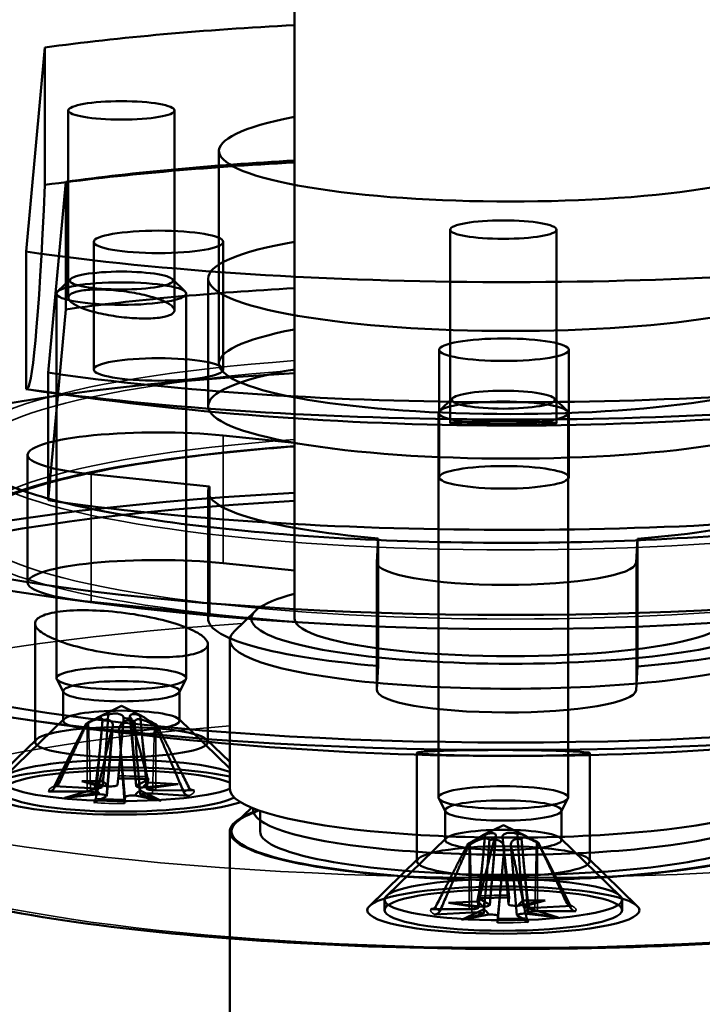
# Model space of a CAD drawing. Header units: millimetres. Extents: x 814 to 3201, y 212 to 4576.
# Tile 14 of 69: x 1654 to 1670, y 1753 to 1776. Entities that reach past the tile are written whole.
import ezdxf

# ---------------------------------------------------------------- set-up
doc = ezdxf.new("R2010")
doc.units = ezdxf.units.MM
doc.header["$LTSCALE"] = 18
doc.layers.add('Widoczne (ISO)', color=7, linetype='Continuous', lineweight=50)
doc.layers.add('Widoczne wąskie (ISO)', color=7, linetype='Continuous', lineweight=35)

msp = doc.modelspace()

# ---------------------------------------------------------------- linework, layer by layer
at = {"layer": 'Widoczne (ISO)'}
for p, q in [((1660.168, 1761.99), (1660.168, 1821.079)), ((1654.388, 1775.217), (1653.952, 1770.49)), ((1654.388, 1772.036), (1654.388, 1775.217)), ((1654.931, 1773.76), (1654.931, 1769.425)), ((1657.39, 1773.76), (1657.39, 1769.131)), ((1658.418, 1772.823), (1658.418, 1767.903)), ((1654.466, 1767.688), (1654.873, 1772.108)), ((1654.873, 1769.153), (1654.873, 1772.108)), ((1663.77, 1771), (1663.77, 1766.521)), ((1666.229, 1771), (1666.229, 1766.515)), ((1655.518, 1767.762), (1655.518, 1770.716)), ((1658.518, 1767.762), (1658.518, 1770.716)), ((1653.952, 1770.49), (1653.952, 1767.31)), ((1654.986, 1769.857), (1654.684, 1769.564)), ((1657.335, 1769.857), (1657.637, 1769.564)), ((1658.168, 1766.914), (1658.168, 1769.869)), ((1654.66, 1760.613), (1654.66, 1769.518)), ((1657.66, 1760.613), (1657.66, 1769.518)), ((1654.873, 1769.153), (1654.466, 1764.733)), ((1663.516, 1765.265), (1663.516, 1768.219)), ((1666.516, 1765.265), (1666.516, 1768.219)), ((1654.466, 1764.733), (1654.466, 1767.688)), ((1663.825, 1767.097), (1663.523, 1766.804)), ((1666.175, 1767.097), (1666.476, 1766.804)), ((1663.5, 1757.853), (1663.5, 1766.758)), ((1666.5, 1757.853), (1666.5, 1766.758)), ((1658.515, 1766.232), (1660.168, 1766.063)), ((1653.989, 1762.829), (1653.989, 1765.784)), ((1658.197, 1765.055), (1655.463, 1765.335)), ((1658.197, 1762.1), (1658.197, 1765.055)), ((1658.168, 1761.99), (1658.168, 1764.945)), ((1662.073, 1763.3), (1662.105, 1763.852)), ((1662.105, 1760.897), (1662.105, 1763.852)), ((1668.104, 1763.841), (1668.072, 1763.29)), ((1668.104, 1760.887), (1668.104, 1763.841)), ((1658.515, 1763.278), (1660.168, 1763.108)), ((1662.072, 1760.341), (1662.072, 1763.295)), ((1658.197, 1762.1), (1655.463, 1762.381)), ((1659.262, 1762.174), (1658.77, 1761.697)), ((1654.16, 1761.881), (1654.16, 1759.135)), ((1658.16, 1761.403), (1658.16, 1759.135)), ((1658.668, 1761.498), (1658.668, 1758.051)), ((1662.073, 1760.346), (1662.105, 1760.897)), ((1668.104, 1760.887), (1668.072, 1760.335)), ((1654.819, 1760.29), (1654.666, 1760.59)), ((1657.502, 1760.29), (1657.654, 1760.59)), ((1654.814, 1759.628), (1654.814, 1760.311)), ((1657.507, 1759.628), (1657.507, 1760.311)), ((1656.16, 1759.972), (1655.586, 1759.689)), ((1656.16, 1759.972), (1656.621, 1759.745)), ((1654.835, 1759.669), (1653.453, 1758.33)), ((1655.575, 1757.95), (1655.725, 1759.639)), ((1656.501, 1758.115), (1656.357, 1759.732)), ((1656.746, 1758.054), (1656.595, 1759.749)), ((1657.486, 1759.669), (1658.668, 1758.523)), ((1655.343, 1759.555), (1654.605, 1758.103)), ((1655.819, 1757.89), (1655.963, 1759.501)), ((1654.192, 1759.197), (1653.06, 1758.099)), ((1658.129, 1759.197), (1658.668, 1758.674)), ((1663, 1758.887), (1663, 1756.375)), ((1667, 1758.878), (1667, 1756.375)), ((1655.73, 1758.166), (1655.774, 1758.662)), ((1655.241, 1758.23), (1655.716, 1758.089)), ((1655.241, 1758.23), (1655.725, 1758.23)), ((1655.845, 1758.105), (1655.241, 1758.23)), ((1656.088, 1758.295), (1656.073, 1758.141)), ((1656.802, 1758.274), (1656.512, 1758.128)), ((1656.589, 1757.98), (1656.552, 1758.407)), ((1657.47, 1758.162), (1656.781, 1758.198)), ((1654.475, 1757.99), (1655.365, 1757.988)), ((1654.601, 1758.114), (1655.442, 1758.064)), ((1654.85, 1757.843), (1655.54, 1758.047)), ((1657.079, 1757.775), (1656.596, 1758.015)), ((1657.47, 1758.162), (1656.656, 1758.08)), ((1656.746, 1758.058), (1657.47, 1758.162)), ((1657.845, 1758.015), (1656.955, 1758.018)), ((1655.574, 1757.948), (1654.85, 1757.843)), ((1654.85, 1757.843), (1655.664, 1757.926)), ((1655.519, 1757.732), (1655.808, 1757.878)), ((1656.233, 1757.71), (1656.247, 1757.865)), ((1656.476, 1757.901), (1657.079, 1757.775)), ((1657.079, 1757.775), (1656.604, 1757.917)), ((1657.72, 1757.891), (1656.878, 1757.942)), ((1663.659, 1757.53), (1663.506, 1757.83)), ((1666.341, 1757.53), (1666.494, 1757.83)), ((1659.173, 1757.615), (1658.811, 1757.264)), ((1659.21, 1757.558), (1659.21, 1757.6)), ((1659.368, 1757.541), (1659.368, 1757.066)), ((1663.653, 1756.868), (1663.653, 1757.551)), ((1666.347, 1756.868), (1666.347, 1757.551)), ((1658.668, 1757.066), (1658.668, 1699.258)), ((1665, 1757.213), (1664.538, 1756.984)), ((1665, 1757.213), (1665.541, 1756.945)), ((1663.674, 1756.909), (1662.293, 1755.57)), ((1664.427, 1755.3), (1664.573, 1756.943)), ((1664.685, 1755.359), (1664.828, 1756.969)), ((1665.118, 1755.379), (1664.979, 1756.939)), ((1666.326, 1756.909), (1667.707, 1755.57)), ((1664.882, 1755.106), (1665.02, 1756.66)), ((1665.315, 1755.126), (1665.172, 1756.73)), ((1665.573, 1755.185), (1665.441, 1756.668)), ((1665.817, 1756.796), (1666.555, 1755.343)), ((1663.031, 1756.437), (1661.899, 1755.339)), ((1666.969, 1756.437), (1668.101, 1755.339)), ((1665.452, 1755.393), (1665.399, 1755.987)), ((1664.549, 1755.216), (1664.595, 1755.732)), ((1662.25, 1755.243), (1662.25, 1755.486)), ((1664.42, 1755.518), (1664.676, 1755.37)), ((1665.138, 1755.535), (1665.118, 1755.38)), ((1665.969, 1755.464), (1665.338, 1755.343)), ((1665.969, 1755.464), (1665.459, 1755.467)), ((1665.463, 1755.326), (1665.969, 1755.464)), ((1667.75, 1755.243), (1667.75, 1755.486)), ((1663.319, 1755.267), (1664.209, 1755.263)), ((1663.727, 1755.411), (1664.397, 1755.442)), ((1663.727, 1755.411), (1664.427, 1755.302)), ((1664.522, 1755.323), (1663.727, 1755.411)), ((1664.031, 1755.022), (1664.541, 1755.258)), ((1666.273, 1755.075), (1665.603, 1755.283)), ((1666.583, 1755.344), (1665.731, 1755.299)), ((1663.417, 1755.142), (1664.269, 1755.187)), ((1664.537, 1755.16), (1664.031, 1755.022)), ((1664.031, 1755.022), (1664.662, 1755.143)), ((1664.862, 1754.951), (1664.882, 1755.106)), ((1665.58, 1754.968), (1665.324, 1755.116)), ((1665.478, 1755.163), (1666.273, 1755.075)), ((1666.273, 1755.075), (1665.573, 1755.184)), ((1666.681, 1755.219), (1665.791, 1755.223))]:
    msp.add_line(p, q, dxfattribs=at)
msp.add_circle((1665.168, 1836.748), 75, dxfattribs=at)
for centre, start, end in [((1665.168, 1841.464), 261.40573, 278.27545), ((1665.168, 1833.812), 260.89413, 279.10587)]:
    msp.add_arc(centre, 75, start, end, dxfattribs=at)
for centre, major_axis, ratio, start_param, end_param in [((1665.168, 1772.823), (-17.5, 0), 0.173648, 5.002141, 5.376083), ((1665.168, 1772.823), (6.75, 0), 0.173648, 2.404969, 7.019809), ((1665.168, 1769.869), (16.5, 0), 0.173648, 1.878667, 2.24455), ((1665.168, 1769.642), (-17.5, 0), 0.173648, 5.002141, 5.376083), ((1654.17, 1841.495), (-0.206, -74.189), 0.015777, 6.273236, 6.642245), ((1665.168, 1769.869), (7, 0), 0.173648, 2.366399, 7.058379), ((1665.168, 1772.823), (17.5, 0), 0.173648, 4.016653, 5.376083), ((1665.168, 1766.914), (-16.5, 0), 0.173648, 5.02026, 5.386143), ((1665.168, 1767.903), (6.75, 0), 0.173648, 2.404969, 7.019809), ((1665.168, 1764.945), (-16.5, 0), 0.173648, 5.02026, 10.687703), ((1665.168, 1769.869), (-16.5, 0), 0.173648, 0.865, 2.24455), ((1665.168, 1766.914), (-7, 0), 0.173648, 5.507992, 10.199971), ((1665.168, 1769.642), (17.5, 0), 0.173648, 4.016653, 5.376083), ((1656.989, 1765.784), (-3, 0), 0.173648, 4.178714, 7.320307), ((1665.168, 1764.945), (-7, 0), 0.173648, 6.192421, 7.400994), ((1665.168, 1761.99), (-17.5, 0), 0.173648, 5.002141, 10.705823), ((1665.168, 1764.945), (7, 0), 0.173648, 5.145224, 6.353797), ((1665.168, 1761.99), (-16.5, 0), 0.173648, 5.02026, 10.687703), ((1665.168, 1766.914), (16.5, 0), 0.173648, 4.006593, 5.386143), ((1656.989, 1762.829), (-3, 0), 0.173648, 4.178714, 7.320307), ((1665.072, 1763.295), (3, 0), 0.173648, 3.131517, 6.273109), ((1665.168, 1761.99), (6, 0), 0.173648, 2.555907, 6.868871), ((1665.168, 1761.99), (-7, 0), 0.173648, 6.192421, 7.400994), ((1665.168, 1761.99), (7, 0), 0.173648, 5.145224, 6.353797), ((1665.168, 1761.99), (-5, 0), 0.173648, 0, 3.141593), ((1665.168, 1761.99), (-5, 0), 0.173648, 0, 3.141593), ((1665.168, 1761.498), (-6.5, 0), 0.173648, 6.105932, 9.602032), ((1665.072, 1760.341), (3, 0), 0.173648, 3.131517, 6.273109), ((1656.16, 1759.543), (-0.82, 0), 0.173648, 5.997422, 6.221766), ((1656.16, 1759.543), (-0.82, 0), 0.173648, 4.426626, 4.65097), ((1656.16, 1759.543), (0.82, 0), 0.173648, 4.426626, 4.65097), ((1656.16, 1759.543), (0.82, 0), 0.173648, 5.997422, 6.221766), ((1656.16, 1758.246), (-2.75, 0), 0.173648, 3.564261, 9.002111), ((1656.16, 1758.003), (-3.15, 0), 0.173648, 3.79142, 8.922143), ((1656.16, 1758.003), (-2.75, 0), 0.173648, 3.564261, 9.103715), ((1655.537, 1757.9), (-0.173, -0.348), 0.257424, 2.266823, 2.923131), ((1655.837, 1757.936), (-0.175, 0.309), 0.275205, 5.126885, 5.783193), ((1656.729, 1757.909), (-0.138, -0.298), 0.454289, 3.668413, 4.324721), ((1656.94, 1757.857), (-0.138, 0.356), 0.384132, 0.1752, 0.831508), ((1655.362, 1757.951), (0.213, 0), 0.173648, 6.21109, 7.838039), ((1655.511, 1758.099), (0.213, 0), 0.173648, 4.38115, 6.008098), ((1655.591, 1757.693), (0.113, -0.359), 0.437295, 2.132253, 2.788561), ((1655.38, 1757.745), (0.159, 0.302), 0.367217, 5.624685, 6.280992), ((1655.86, 1758.142), (0.213, 0), 0.173648, 4.640294, 6.267242), ((1656.483, 1757.666), (0.158, 0.352), 0.32022, 0.333491, 0.989799), ((1656.714, 1758.116), (-0.213, 0), 0.173648, 5.951946, 7.578894), ((1656.784, 1757.702), (0.185, -0.315), 0.193656, 3.200095, 3.856403), ((1656.959, 1758.055), (-0.213, 0), 0.173648, 6.21109, 7.838039), ((1665.168, 1758.051), (-6.5, 0), 0.173648, 0, 3.141593), ((1655.606, 1757.89), (0.213, 0), 0.173648, 5.951946, 7.578894), ((1656.46, 1757.864), (-0.213, 0), 0.173648, 4.640294, 6.267242), ((1656.809, 1757.907), (-0.213, 0), 0.173648, 4.38115, 6.008098), ((1665.168, 1757.066), (6.5, 0), 0.173648, 2.690163, 6.734615), ((1665.168, 1757.066), (6.458, 0), 0.173648, 2.6952, 6.729578), ((1665.168, 1757.558), (-5.958, 0), 0.173648, 6.244866, 9.463097), ((1665.168, 1757.066), (5.8, 0), 0.173648, 3.141593, 6.283185), ((1665, 1756.783), (-0.82, 0), 0.173648, 4.734833, 4.959178), ((1665, 1756.783), (-0.82, 0), 0.173648, 0.022445, 0.246789), ((1665, 1756.783), (0.82, 0), 0.173648, 4.734833, 4.959178), ((1665, 1756.783), (0.82, 0), 0.173648, 0.022445, 0.246789), ((1665.353, 1755.174), (-0.172, -0.307), 0.29477, 3.647954, 4.304261), ((1665.645, 1755.136), (-0.17, 0.349), 0.272352, 0.211635, 0.867943), ((1664.214, 1755.3), (0.213, 0), 0.173648, 4.689358, 6.316306), ((1664.233, 1755.102), (-0.142, -0.355), 0.370786, 2.307537, 2.963845), ((1664.456, 1755.153), (-0.144, 0.298), 0.433924, 5.098598, 5.754906), ((1664.472, 1755.359), (0.213, 0), 0.173648, 4.948502, 6.57545), ((1664.355, 1754.947), (0.183, 0.314), 0.212402, 5.576656, 6.232963), ((1664.647, 1754.908), (0.154, -0.353), 0.334443, 2.146992, 2.8033), ((1665.331, 1755.38), (-0.213, 0), 0.173648, 6.260154, 7.887102), ((1665.67, 1755.335), (-0.213, 0), 0.173648, 0.236113, 1.863061), ((1665.544, 1754.929), (0.119, 0.358), 0.425532, 0.353797, 1.010104), ((1665.767, 1754.98), (0.163, -0.303), 0.347058, 3.147494, 3.803802), ((1664.33, 1755.151), (0.213, 0), 0.173648, 0.236113, 1.863061), ((1664.669, 1755.106), (0.213, 0), 0.173648, 6.260154, 7.887102), ((1665.528, 1755.127), (-0.213, 0), 0.173648, 4.948502, 6.57545), ((1665.786, 1755.186), (-0.213, 0), 0.173648, 4.689358, 6.316306)]:
    msp.add_ellipse(centre, major_axis=major_axis, ratio=ratio, start_param=start_param, end_param=end_param, dxfattribs=at)
for centre, major_axis in [((1656.16, 1773.76), (1.229, 0)), ((1665, 1771), (-1.229, 0)), ((1657.018, 1770.716), (-1.5, 0)), ((1656.16, 1769.821), (-1.193, 0)), ((1656.16, 1769.518), (1.5, 0)), ((1665.016, 1768.219), (-1.5, 0)), ((1657.018, 1767.762), (1.5, 0)), ((1665, 1767.061), (1.193, 0)), ((1665, 1766.758), (1.5, 0)), ((1665.016, 1765.265), (1.5, 0)), ((1656.16, 1760.613), (-1.5, 0)), ((1656.16, 1760.311), (-1.347, 0)), ((1656.16, 1759.628), (-1.347, 0)), ((1656.16, 1759.135), (-2, 0)), ((1665, 1757.853), (-1.5, 0)), ((1665, 1757.551), (-1.347, 0)), ((1665, 1756.868), (-1.347, 0)), ((1665, 1756.375), (2, 0)), ((1665, 1755.486), (-2.75, 0)), ((1665, 1755.243), (3.15, 0)), ((1665, 1755.243), (-2.75, 0))]:
    msp.add_ellipse(centre, major_axis=major_axis, ratio=0.173648, dxfattribs=at)
for points, knots in [([(1655.105, 1769.559), (1655.185, 1769.582), (1655.296, 1769.599), (1655.558, 1769.616), (1655.71, 1769.615), (1656.009, 1769.597), (1656.177, 1769.58), (1656.502, 1769.529), (1656.659, 1769.496), (1656.924, 1769.426), (1657.05, 1769.383), (1657.246, 1769.295), (1657.316, 1769.249), (1657.39, 1769.167), (1657.4, 1769.125), (1657.352, 1769.052), (1657.294, 1769.02), (1657.136, 1768.974), (1657.025, 1768.957), (1656.762, 1768.94), (1656.611, 1768.941), (1656.311, 1768.958), (1656.143, 1768.976), (1655.818, 1769.026), (1655.661, 1769.059), (1655.396, 1769.13), (1655.27, 1769.172), (1655.075, 1769.26), (1655.005, 1769.306), (1654.93, 1769.389), (1654.92, 1769.431), (1654.968, 1769.504), (1655.026, 1769.536), (1655.105, 1769.559)], [0, 0, 0, 0, 0.0462899, 0.0462899, 0.0925797, 0.0925797, 0.1393794, 0.1393794, 0.1861791, 0.1861791, 0.2329772, 0.2329772, 0.2797752, 0.2797752, 0.3260649, 0.3260649, 0.3723546, 0.3723546, 0.4186443, 0.4186443, 0.464934, 0.464934, 0.511732, 0.511732, 0.55853, 0.55853, 0.6053298, 0.6053298, 0.6521295, 0.6521295, 0.6984193, 0.6984193, 0.7447092, 0.7447092, 0.7447092, 0.7447092]), ([(1664.98, 1766.476), (1664.826, 1766.476), (1664.662, 1766.478), (1664.362, 1766.483), (1664.225, 1766.486), (1664.01, 1766.494), (1663.917, 1766.499), (1663.796, 1766.51), (1663.768, 1766.516), (1663.773, 1766.527), (1663.807, 1766.532), (1663.937, 1766.542), (1664.035, 1766.547), (1664.257, 1766.554), (1664.396, 1766.557), (1664.7, 1766.56), (1664.865, 1766.561), (1665.174, 1766.56), (1665.338, 1766.558), (1665.638, 1766.553), (1665.774, 1766.55), (1665.99, 1766.541), (1666.083, 1766.536), (1666.204, 1766.525), (1666.232, 1766.52), (1666.227, 1766.509), (1666.193, 1766.504), (1666.063, 1766.494), (1665.965, 1766.489), (1665.743, 1766.482), (1665.604, 1766.479), (1665.3, 1766.476), (1665.135, 1766.475), (1664.98, 1766.476)], [0, 0, 0, 0, 0.0462899, 0.0462899, 0.0925797, 0.0925797, 0.1393794, 0.1393794, 0.1861791, 0.1861791, 0.2329772, 0.2329772, 0.2797752, 0.2797752, 0.3260649, 0.3260649, 0.3723546, 0.3723546, 0.4186443, 0.4186443, 0.464934, 0.464934, 0.511732, 0.511732, 0.55853, 0.55853, 0.6053298, 0.6053298, 0.6521295, 0.6521295, 0.6984193, 0.6984193, 0.7447092, 0.7447092, 0.7447092, 0.7447092]), ([(1660.168, 1765.98), (1659.306, 1765.916), (1658.485, 1765.835), (1656.643, 1765.603), (1655.688, 1765.436), (1654.143, 1765.063), (1653.549, 1764.857), (1652.812, 1764.457), (1652.677, 1764.274), (1652.668, 1764.164), (1652.668, 1764.159), (1652.668, 1764.154)], [3.198456, 3.198456, 3.198456, 3.198456, 3.420996, 3.420996, 3.738967, 3.738967, 4.053196, 4.053196, 4.349079, 4.349079, 4.363323, 4.363323, 4.363323, 4.363323]), ([(1652.668, 1765.753), (1652.668, 1765.643), (1652.799, 1765.454), (1653.547, 1765.054), (1654.101, 1764.859), (1655.562, 1764.497), (1656.49, 1764.329), (1658.613, 1764.051), (1659.813, 1763.941), (1662.356, 1763.79), (1663.7, 1763.75), (1666.394, 1763.746), (1667.743, 1763.781), (1670.308, 1763.924), (1671.523, 1764.031), (1673.693, 1764.304), (1674.648, 1764.471), (1676.193, 1764.844), (1676.788, 1765.05), (1677.524, 1765.45), (1677.659, 1765.633), (1677.668, 1765.743), (1677.668, 1765.748), (1677.668, 1765.753)], [4.363323, 4.363323, 4.363323, 4.363323, 4.677482, 4.677482, 4.973815, 4.973815, 5.287715, 5.287715, 5.605586, 5.605586, 5.924497, 5.924497, 6.243648, 6.243648, 6.562589, 6.562589, 6.88056, 6.88056, 7.194789, 7.194789, 7.490672, 7.490672, 7.504916, 7.504916, 7.504916, 7.504916]), ([(1655.133, 1761.344), (1655.348, 1761.287), (1655.604, 1761.233), (1656.133, 1761.151), (1656.406, 1761.122), (1656.893, 1761.094), (1657.139, 1761.093), (1657.567, 1761.12), (1657.747, 1761.148), (1658.005, 1761.223), (1658.099, 1761.274), (1658.178, 1761.394), (1658.161, 1761.462), (1658.04, 1761.596), (1657.926, 1761.671), (1657.608, 1761.814), (1657.403, 1761.883), (1656.972, 1761.997), (1656.716, 1762.051), (1656.188, 1762.134), (1655.915, 1762.162), (1655.428, 1762.19), (1655.181, 1762.192), (1654.754, 1762.165), (1654.573, 1762.137), (1654.315, 1762.062), (1654.221, 1762.011), (1654.143, 1761.891), (1654.159, 1761.823), (1654.28, 1761.688), (1654.394, 1761.614), (1654.713, 1761.47), (1654.917, 1761.402), (1655.133, 1761.344)], [0, 0, 0, 0, 0.076125, 0.076125, 0.15225, 0.15225, 0.227548, 0.227548, 0.302846, 0.302846, 0.378145, 0.378145, 0.453443, 0.453443, 0.529568, 0.529568, 0.605692, 0.605692, 0.681822, 0.681822, 0.757951, 0.757951, 0.83325, 0.83325, 0.908548, 0.908548, 0.983847, 0.983847, 1.059146, 1.059146, 1.135275, 1.135275, 1.211404, 1.211404, 1.211404, 1.211404]), ([(1655.855, 1759.77), (1655.868, 1759.774), (1655.881, 1759.778), (1655.927, 1759.789), (1655.96, 1759.794), (1656.018, 1759.798), (1656.047, 1759.797), (1656.099, 1759.788), (1656.121, 1759.781), (1656.159, 1759.765), (1656.177, 1759.753), (1656.202, 1759.73), (1656.209, 1759.717), (1656.211, 1759.706), (1656.211, 1759.702), (1656.212, 1759.698), (1656.211, 1759.694)], [-0.05372527, -0.05372527, -0.05372527, -0.05372527, -0.04982808, -0.04982808, -0.04051932, -0.04051932, -0.03121055, -0.03121055, -0.02190179, -0.02190179, -0.01095089, -0.01095089, 0, 0, 0, 0.00382906, 0.00382906, 0.00382906, 0.00382906]), ([(1655.725, 1759.641), (1655.725, 1759.647), (1655.725, 1759.654), (1655.722, 1759.672), (1655.715, 1759.682), (1655.693, 1759.692), (1655.677, 1759.693), (1655.638, 1759.687), (1655.615, 1759.68), (1655.566, 1759.661), (1655.534, 1759.647), (1655.468, 1759.617), (1655.433, 1759.6), (1655.401, 1759.583), (1655.39, 1759.577), (1655.379, 1759.571), (1655.367, 1759.565)], [-0.05372527, -0.05372527, -0.05372527, -0.05372527, -0.04982808, -0.04982808, -0.04051932, -0.04051932, -0.03121055, -0.03121055, -0.02190179, -0.02190179, -0.01095089, -0.01095089, 0, 0, 0, 0.00382906, 0.00382906, 0.00382906, 0.00382906]), ([(1655.397, 1759.595), (1655.408, 1759.6), (1655.419, 1759.605), (1655.46, 1759.626), (1655.495, 1759.644), (1655.566, 1759.679), (1655.601, 1759.697), (1655.661, 1759.725), (1655.69, 1759.738), (1655.744, 1759.76), (1655.769, 1759.768), (1655.809, 1759.776), (1655.827, 1759.777), (1655.846, 1759.773), (1655.851, 1759.772), (1655.855, 1759.77)], [0.13976647, 0.13976647, 0.13976647, 0.13976647, 0.14359553, 0.14359553, 0.15454642, 0.15454642, 0.16549732, 0.16549732, 0.17480608, 0.17480608, 0.18411485, 0.18411485, 0.19342361, 0.19342361, 0.1973208, 0.1973208, 0.1973208, 0.1973208]), ([(1655.54, 1758.047), (1655.545, 1758.069), (1655.549, 1758.091), (1655.583, 1758.267), (1655.606, 1758.454), (1655.656, 1758.893), (1655.683, 1759.177), (1655.714, 1759.522), (1655.72, 1759.582), (1655.725, 1759.641)], [-2.7963552, -2.7963552, -2.7963552, -2.7963552, -2.7900399, -2.7900399, -2.7426847, -2.7426847, -2.6569758, -2.6569758, -2.6392228, -2.6392228, -2.6392228, -2.6392228]), ([(1655.725, 1758.23), (1655.728, 1758.251), (1655.732, 1758.272), (1655.755, 1758.437), (1655.771, 1758.618), (1655.806, 1759.042), (1655.825, 1759.318), (1655.847, 1759.654), (1655.851, 1759.712), (1655.855, 1759.77)], [-2.7963552, -2.7963552, -2.7963552, -2.7963552, -2.7900399, -2.7900399, -2.7426847, -2.7426847, -2.6569758, -2.6569758, -2.6392228, -2.6392228, -2.6392228, -2.6392228]), ([(1655.938, 1759.424), (1655.943, 1759.432), (1655.946, 1759.44), (1655.958, 1759.47), (1655.964, 1759.494), (1655.963, 1759.541), (1655.957, 1759.564), (1655.938, 1759.6), (1655.925, 1759.616), (1655.889, 1759.641), (1655.867, 1759.649), (1655.82, 1759.656), (1655.792, 1759.655), (1655.75, 1759.647), (1655.737, 1759.645), (1655.725, 1759.641)], [0.13976647, 0.13976647, 0.13976647, 0.13976647, 0.14359553, 0.14359553, 0.15454642, 0.15454642, 0.16549732, 0.16549732, 0.17480608, 0.17480608, 0.18411485, 0.18411485, 0.19342361, 0.19342361, 0.1973208, 0.1973208, 0.1973208, 0.1973208]), ([(1656.466, 1759.618), (1656.452, 1759.623), (1656.439, 1759.627), (1656.393, 1759.637), (1656.361, 1759.64), (1656.303, 1759.636), (1656.273, 1759.629), (1656.222, 1759.607), (1656.199, 1759.592), (1656.161, 1759.558), (1656.143, 1759.536), (1656.119, 1759.489), (1656.112, 1759.465), (1656.11, 1759.442), (1656.109, 1759.435), (1656.109, 1759.427), (1656.109, 1759.419)], [-0.05372527, -0.05372527, -0.05372527, -0.05372527, -0.04982808, -0.04982808, -0.04051932, -0.04051932, -0.03121055, -0.03121055, -0.02190179, -0.02190179, -0.01095089, -0.01095089, 0, 0, 0, 0.00382906, 0.00382906, 0.00382906, 0.00382906]), ([(1656.382, 1759.689), (1656.378, 1759.693), (1656.374, 1759.697), (1656.362, 1759.713), (1656.357, 1759.725), (1656.357, 1759.748), (1656.363, 1759.758), (1656.382, 1759.773), (1656.396, 1759.779), (1656.431, 1759.785), (1656.453, 1759.785), (1656.5, 1759.778), (1656.529, 1759.771), (1656.57, 1759.757), (1656.583, 1759.752), (1656.596, 1759.747)], [0.13976647, 0.13976647, 0.13976647, 0.13976647, 0.14359553, 0.14359553, 0.15454642, 0.15454642, 0.16549732, 0.16549732, 0.17480608, 0.17480608, 0.18411485, 0.18411485, 0.19342361, 0.19342361, 0.1973208, 0.1973208, 0.1973208, 0.1973208]), ([(1656.923, 1759.518), (1656.913, 1759.525), (1656.902, 1759.531), (1656.86, 1759.556), (1656.825, 1759.575), (1656.755, 1759.61), (1656.719, 1759.626), (1656.66, 1759.648), (1656.63, 1759.657), (1656.576, 1759.666), (1656.551, 1759.666), (1656.511, 1759.658), (1656.493, 1759.649), (1656.474, 1759.631), (1656.47, 1759.625), (1656.466, 1759.618)], [0.13976647, 0.13976647, 0.13976647, 0.13976647, 0.14359553, 0.14359553, 0.15454642, 0.15454642, 0.16549732, 0.16549732, 0.17480608, 0.17480608, 0.18411485, 0.18411485, 0.19342361, 0.19342361, 0.1973208, 0.1973208, 0.1973208, 0.1973208]), ([(1656.596, 1758.015), (1656.592, 1758.037), (1656.589, 1758.06), (1656.565, 1758.237), (1656.549, 1758.425), (1656.514, 1758.867), (1656.495, 1759.152), (1656.473, 1759.499), (1656.469, 1759.559), (1656.466, 1759.618)], [-2.7963552, -2.7963552, -2.7963552, -2.7963552, -2.7900399, -2.7900399, -2.7426847, -2.7426847, -2.6569758, -2.6569758, -2.6392228, -2.6392228, -2.6392228, -2.6392228]), ([(1656.596, 1759.747), (1656.595, 1759.749), (1656.595, 1759.75), (1656.599, 1759.753), (1656.606, 1759.752), (1656.628, 1759.742), (1656.644, 1759.733), (1656.682, 1759.708), (1656.705, 1759.693), (1656.755, 1759.661), (1656.786, 1759.642), (1656.852, 1759.602), (1656.887, 1759.583), (1656.919, 1759.565), (1656.93, 1759.559), (1656.942, 1759.553), (1656.953, 1759.547)], [-0.05372527, -0.05372527, -0.05372527, -0.05372527, -0.04982808, -0.04982808, -0.04051932, -0.04051932, -0.03121055, -0.03121055, -0.02190179, -0.02190179, -0.01095089, -0.01095089, 0, 0, 0, 0.00382906, 0.00382906, 0.00382906, 0.00382906]), ([(1656.781, 1758.198), (1656.776, 1758.219), (1656.771, 1758.24), (1656.737, 1758.407), (1656.715, 1758.589), (1656.664, 1759.016), (1656.638, 1759.293), (1656.606, 1759.631), (1656.601, 1759.689), (1656.596, 1759.747)], [-2.7963552, -2.7963552, -2.7963552, -2.7963552, -2.7900399, -2.7900399, -2.7426847, -2.7426847, -2.6569758, -2.6569758, -2.6392228, -2.6392228, -2.6392228, -2.6392228]), ([(1682.668, 1759.036), (1682.668, 1758.649), (1682.57, 1758.271), (1682.254, 1757.598), (1682.028, 1757.327), (1681.394, 1756.719), (1680.975, 1756.486), (1679.309, 1755.714), (1677.762, 1755.356), (1674.415, 1754.837), (1672.839, 1754.667), (1669.53, 1754.433), (1667.806, 1754.366), (1664.342, 1754.332), (1662.602, 1754.364), (1659.258, 1754.525), (1657.655, 1754.653), (1654.711, 1755.002), (1653.38, 1755.223), (1651.002, 1755.781), (1650.022, 1756.082), (1648.833, 1756.835), (1648.518, 1757.074), (1648.084, 1757.634), (1647.95, 1757.852), (1647.737, 1758.385), (1647.668, 1758.709), (1647.668, 1759.036)], [3.125572, 3.125572, 3.125572, 3.125572, 3.207127, 3.207127, 3.304626, 3.304626, 3.484049, 3.484049, 3.966997, 3.966997, 4.309839, 4.309839, 4.639657, 4.639657, 4.966657, 4.966657, 5.294902, 5.294902, 5.630512, 5.630512, 5.999632, 5.999632, 6.133398, 6.133398, 6.198107, 6.198107, 6.267164, 6.267164, 6.267164, 6.267164]), ([(1667, 1758.877), (1667.004, 1758.885), (1666.958, 1758.895), (1666.761, 1758.912), (1666.61, 1758.92), (1666.26, 1758.934), (1666.038, 1758.94), (1665.55, 1758.948), (1665.283, 1758.951), (1664.781, 1758.952), (1664.513, 1758.951), (1664.018, 1758.945), (1663.791, 1758.941), (1663.43, 1758.929), (1663.271, 1758.922), (1663.059, 1758.905), (1663.004, 1758.896), (1662.996, 1758.879), (1663.042, 1758.87), (1663.239, 1758.852), (1663.39, 1758.844), (1663.74, 1758.831), (1663.962, 1758.825), (1664.45, 1758.817), (1664.717, 1758.815), (1665.219, 1758.813), (1665.487, 1758.814), (1665.982, 1758.82), (1666.209, 1758.824), (1666.57, 1758.835), (1666.728, 1758.843), (1666.941, 1758.859), (1666.996, 1758.868), (1667, 1758.877)], [0, 0, 0, 0, 0.076125, 0.076125, 0.15225, 0.15225, 0.227548, 0.227548, 0.302846, 0.302846, 0.378145, 0.378145, 0.453443, 0.453443, 0.529568, 0.529568, 0.605692, 0.605692, 0.681822, 0.681822, 0.757951, 0.757951, 0.83325, 0.83325, 0.908548, 0.908548, 0.983847, 0.983847, 1.059146, 1.059146, 1.135275, 1.135275, 1.211404, 1.211404, 1.211404, 1.211404]), ([(1656.088, 1758.295), (1656.087, 1758.292), (1656.087, 1758.293), (1656.088, 1758.3), (1656.089, 1758.309), (1656.09, 1758.327), (1656.091, 1758.338), (1656.092, 1758.35)], [0.02076039, 0.02076039, 0.02076039, 0.02076039, 0.02593303, 0.02593303, 0.03109721, 0.03109721, 0.03532758, 0.03532758, 0.03532758, 0.03532758]), ([(1656.793, 1758.272), (1656.749, 1758.275), (1656.703, 1758.278), (1656.612, 1758.283), (1656.565, 1758.285), (1656.471, 1758.289), (1656.424, 1758.29), (1656.328, 1758.292), (1656.28, 1758.293), (1656.184, 1758.294), (1656.135, 1758.294), (1656.087, 1758.293)], [6.065684, 6.065684, 6.065684, 6.065684, 6.1526746, 6.1526746, 6.2396651, 6.2396651, 6.3266557, 6.3266557, 6.4136462, 6.4136462, 6.5006368, 6.5006368, 6.5006368, 6.5006368]), ([(1656.755, 1758.33), (1656.758, 1758.318), (1656.762, 1758.306), (1656.771, 1758.288), (1656.778, 1758.279), (1656.789, 1758.272), (1656.796, 1758.271), (1656.802, 1758.274)], [0.04758377, 0.04758377, 0.04758377, 0.04758377, 0.05181414, 0.05181414, 0.05697832, 0.05697832, 0.06215096, 0.06215096, 0.06215096, 0.06215096]), ([(1654.475, 1757.99), (1654.493, 1757.99), (1654.513, 1757.994), (1654.545, 1758.007), (1654.562, 1758.019), (1654.584, 1758.041), (1654.593, 1758.054), (1654.6, 1758.067)], [0.02076039, 0.02076039, 0.02076039, 0.02076039, 0.02593303, 0.02593303, 0.03109721, 0.03109721, 0.03532758, 0.03532758, 0.03532758, 0.03532758]), ([(1654.656, 1758.123), (1654.645, 1758.119), (1654.636, 1758.115), (1654.621, 1758.107), (1654.614, 1758.103), (1654.604, 1758.097), (1654.601, 1758.095), (1654.597, 1758.092), (1654.597, 1758.091), (1654.599, 1758.094), (1654.602, 1758.097), (1654.605, 1758.103)], [1.3526626, 1.3526626, 1.3526626, 1.3526626, 1.4134021, 1.4134021, 1.4741417, 1.4741417, 1.5348813, 1.5348813, 1.5956208, 1.5956208, 1.6563604, 1.6563604, 1.6563604, 1.6563604]), ([(1654.716, 1758.182), (1654.71, 1758.17), (1654.702, 1758.157), (1654.682, 1758.137), (1654.666, 1758.127), (1654.636, 1758.116), (1654.617, 1758.113), (1654.601, 1758.114)], [0.04758377, 0.04758377, 0.04758377, 0.04758377, 0.05181414, 0.05181414, 0.05697832, 0.05697832, 0.06215096, 0.06215096, 0.06215096, 0.06215096]), ([(1657.604, 1757.976), (1657.61, 1757.962), (1657.619, 1757.948), (1657.639, 1757.925), (1657.655, 1757.913), (1657.684, 1757.898), (1657.703, 1757.892), (1657.72, 1757.891)], [0.04758377, 0.04758377, 0.04758377, 0.04758377, 0.05181414, 0.05181414, 0.05697832, 0.05697832, 0.06215096, 0.06215096, 0.06215096, 0.06215096]), ([(1657.845, 1758.015), (1657.828, 1758.016), (1657.807, 1758.02), (1657.776, 1758.032), (1657.758, 1758.044), (1657.736, 1758.065), (1657.727, 1758.078), (1657.72, 1758.091)], [0.02076039, 0.02076039, 0.02076039, 0.02076039, 0.02593303, 0.02593303, 0.03109721, 0.03109721, 0.03532758, 0.03532758, 0.03532758, 0.03532758]), ([(1655.566, 1757.828), (1655.562, 1757.814), (1655.558, 1757.8), (1655.549, 1757.774), (1655.543, 1757.76), (1655.531, 1757.742), (1655.524, 1757.735), (1655.519, 1757.732)], [0.04758377, 0.04758377, 0.04758377, 0.04758377, 0.05181414, 0.05181414, 0.05697832, 0.05697832, 0.06215096, 0.06215096, 0.06215096, 0.06215096]), ([(1656.233, 1757.71), (1656.233, 1757.713), (1656.233, 1757.721), (1656.232, 1757.739), (1656.232, 1757.754), (1656.23, 1757.779), (1656.229, 1757.794), (1656.228, 1757.808)], [0.02076039, 0.02076039, 0.02076039, 0.02076039, 0.02593303, 0.02593303, 0.03109721, 0.03109721, 0.03532758, 0.03532758, 0.03532758, 0.03532758]), ([(1664.206, 1756.793), (1664.217, 1756.799), (1664.228, 1756.805), (1664.272, 1756.828), (1664.307, 1756.847), (1664.374, 1756.886), (1664.406, 1756.906), (1664.457, 1756.937), (1664.481, 1756.952), (1664.521, 1756.976), (1664.538, 1756.985), (1664.562, 1756.995), (1664.571, 1756.996), (1664.576, 1756.993), (1664.577, 1756.992), (1664.577, 1756.99)], [0.13976647, 0.13976647, 0.13976647, 0.13976647, 0.14359553, 0.14359553, 0.15454642, 0.15454642, 0.16549732, 0.16549732, 0.17480608, 0.17480608, 0.18411485, 0.18411485, 0.19342361, 0.19342361, 0.1973208, 0.1973208, 0.1973208, 0.1973208]), ([(1664.678, 1756.861), (1664.674, 1756.867), (1664.67, 1756.873), (1664.653, 1756.891), (1664.636, 1756.901), (1664.598, 1756.909), (1664.574, 1756.909), (1664.521, 1756.9), (1664.492, 1756.891), (1664.434, 1756.87), (1664.398, 1756.854), (1664.328, 1756.82), (1664.293, 1756.801), (1664.262, 1756.783), (1664.251, 1756.776), (1664.24, 1756.77), (1664.229, 1756.763)], [-0.05372527, -0.05372527, -0.05372527, -0.05372527, -0.04982808, -0.04982808, -0.04051932, -0.04051932, -0.03121055, -0.03121055, -0.02190179, -0.02190179, -0.01095089, -0.01095089, 0, 0, 0, 0.00382906, 0.00382906, 0.00382906, 0.00382906]), ([(1664.397, 1755.442), (1664.402, 1755.463), (1664.406, 1755.484), (1664.439, 1755.651), (1664.461, 1755.833), (1664.51, 1756.259), (1664.536, 1756.537), (1664.567, 1756.874), (1664.572, 1756.932), (1664.577, 1756.99)], [-2.7963552, -2.7963552, -2.7963552, -2.7963552, -2.7900399, -2.7900399, -2.7426847, -2.7426847, -2.6569758, -2.6569758, -2.6392228, -2.6392228, -2.6392228, -2.6392228]), ([(1664.541, 1755.258), (1664.545, 1755.28), (1664.548, 1755.303), (1664.573, 1755.48), (1664.59, 1755.668), (1664.627, 1756.109), (1664.647, 1756.395), (1664.67, 1756.741), (1664.674, 1756.801), (1664.678, 1756.861)], [-2.7963552, -2.7963552, -2.7963552, -2.7963552, -2.7900399, -2.7900399, -2.7426847, -2.7426847, -2.6569758, -2.6569758, -2.6392228, -2.6392228, -2.6392228, -2.6392228]), ([(1664.577, 1756.99), (1664.59, 1756.995), (1664.602, 1756.999), (1664.645, 1757.013), (1664.674, 1757.02), (1664.722, 1757.027), (1664.746, 1757.027), (1664.783, 1757.021), (1664.797, 1757.015), (1664.819, 1757), (1664.826, 1756.989), (1664.829, 1756.966), (1664.826, 1756.954), (1664.818, 1756.943), (1664.815, 1756.939), (1664.812, 1756.934), (1664.808, 1756.93)], [-0.05372527, -0.05372527, -0.05372527, -0.05372527, -0.04982808, -0.04982808, -0.04051932, -0.04051932, -0.03121055, -0.03121055, -0.02190179, -0.02190179, -0.01095089, -0.01095089, 0, 0, 0, 0.00382906, 0.00382906, 0.00382906, 0.00382906]), ([(1665.02, 1756.658), (1665.021, 1756.666), (1665.021, 1756.674), (1665.02, 1756.705), (1665.014, 1756.729), (1664.992, 1756.776), (1664.976, 1756.798), (1664.94, 1756.832), (1664.918, 1756.847), (1664.868, 1756.87), (1664.839, 1756.877), (1664.782, 1756.881), (1664.75, 1756.879), (1664.704, 1756.869), (1664.691, 1756.865), (1664.678, 1756.861)], [0.13976647, 0.13976647, 0.13976647, 0.13976647, 0.14359553, 0.14359553, 0.15454642, 0.15454642, 0.16549732, 0.16549732, 0.17480608, 0.17480608, 0.18411485, 0.18411485, 0.19342361, 0.19342361, 0.1973208, 0.1973208, 0.1973208, 0.1973208]), ([(1664.98, 1756.934), (1664.979, 1756.938), (1664.979, 1756.942), (1664.98, 1756.958), (1664.986, 1756.97), (1665.008, 1756.993), (1665.024, 1757.005), (1665.06, 1757.021), (1665.082, 1757.028), (1665.132, 1757.036), (1665.161, 1757.037), (1665.218, 1757.033), (1665.25, 1757.028), (1665.296, 1757.016), (1665.309, 1757.012), (1665.322, 1757.008)], [0.13976647, 0.13976647, 0.13976647, 0.13976647, 0.14359553, 0.14359553, 0.15454642, 0.15454642, 0.16549732, 0.16549732, 0.17480608, 0.17480608, 0.18411485, 0.18411485, 0.19342361, 0.19342361, 0.1973208, 0.1973208, 0.1973208, 0.1973208]), ([(1665.423, 1756.878), (1665.41, 1756.882), (1665.398, 1756.885), (1665.355, 1756.893), (1665.326, 1756.894), (1665.278, 1756.887), (1665.254, 1756.879), (1665.217, 1756.854), (1665.203, 1756.838), (1665.181, 1756.803), (1665.174, 1756.78), (1665.17, 1756.733), (1665.174, 1756.708), (1665.182, 1756.686), (1665.185, 1756.678), (1665.188, 1756.67), (1665.192, 1756.663)], [-0.05372527, -0.05372527, -0.05372527, -0.05372527, -0.04982808, -0.04982808, -0.04051932, -0.04051932, -0.03121055, -0.03121055, -0.02190179, -0.02190179, -0.01095089, -0.01095089, 0, 0, 0, 0.00382906, 0.00382906, 0.00382906, 0.00382906]), ([(1665.322, 1757.008), (1665.326, 1757.01), (1665.33, 1757.011), (1665.347, 1757.015), (1665.364, 1757.014), (1665.402, 1757.005), (1665.426, 1756.997), (1665.479, 1756.975), (1665.508, 1756.962), (1665.566, 1756.933), (1665.602, 1756.915), (1665.672, 1756.879), (1665.707, 1756.861), (1665.738, 1756.846), (1665.749, 1756.841), (1665.76, 1756.835), (1665.771, 1756.83)], [-0.05372527, -0.05372527, -0.05372527, -0.05372527, -0.04982808, -0.04982808, -0.04051932, -0.04051932, -0.03121055, -0.03121055, -0.02190179, -0.02190179, -0.01095089, -0.01095089, 0, 0, 0, 0.00382906, 0.00382906, 0.00382906, 0.00382906]), ([(1665.459, 1755.467), (1665.455, 1755.488), (1665.452, 1755.509), (1665.427, 1755.675), (1665.41, 1755.855), (1665.373, 1756.279), (1665.353, 1756.556), (1665.33, 1756.892), (1665.326, 1756.95), (1665.322, 1757.008)], [-2.7963552, -2.7963552, -2.7963552, -2.7963552, -2.7900399, -2.7900399, -2.7426847, -2.7426847, -2.6569758, -2.6569758, -2.6392228, -2.6392228, -2.6392228, -2.6392228]), ([(1665.794, 1756.8), (1665.783, 1756.806), (1665.772, 1756.812), (1665.728, 1756.835), (1665.693, 1756.852), (1665.626, 1756.883), (1665.594, 1756.897), (1665.543, 1756.916), (1665.519, 1756.923), (1665.479, 1756.93), (1665.462, 1756.929), (1665.437, 1756.919), (1665.429, 1756.91), (1665.424, 1756.891), (1665.423, 1756.885), (1665.423, 1756.878)], [0.13976647, 0.13976647, 0.13976647, 0.13976647, 0.14359553, 0.14359553, 0.15454642, 0.15454642, 0.16549732, 0.16549732, 0.17480608, 0.17480608, 0.18411485, 0.18411485, 0.19342361, 0.19342361, 0.1973208, 0.1973208, 0.1973208, 0.1973208]), ([(1665.603, 1755.283), (1665.598, 1755.305), (1665.594, 1755.327), (1665.561, 1755.503), (1665.539, 1755.691), (1665.49, 1756.13), (1665.464, 1756.414), (1665.433, 1756.759), (1665.428, 1756.819), (1665.423, 1756.878)], [-2.7963552, -2.7963552, -2.7963552, -2.7963552, -2.7900399, -2.7900399, -2.7426847, -2.7426847, -2.6569758, -2.6569758, -2.6392228, -2.6392228, -2.6392228, -2.6392228]), ([(1664.42, 1755.518), (1664.425, 1755.515), (1664.431, 1755.516), (1664.441, 1755.523), (1664.447, 1755.532), (1664.455, 1755.55), (1664.459, 1755.562), (1664.462, 1755.574)], [0.02076039, 0.02076039, 0.02076039, 0.02076039, 0.02593303, 0.02593303, 0.03109721, 0.03109721, 0.03532758, 0.03532758, 0.03532758, 0.03532758]), ([(1665.137, 1755.533), (1665.089, 1755.533), (1665.041, 1755.534), (1664.945, 1755.534), (1664.897, 1755.533), (1664.801, 1755.532), (1664.753, 1755.531), (1664.658, 1755.528), (1664.611, 1755.526), (1664.518, 1755.521), (1664.472, 1755.519), (1664.427, 1755.516)], [4.494936, 4.494936, 4.494936, 4.494936, 4.5819248, 4.5819248, 4.6689137, 4.6689137, 4.7559026, 4.7559026, 4.8428915, 4.8428915, 4.9298803, 4.9298803, 4.9298803, 4.9298803]), ([(1665.129, 1755.589), (1665.13, 1755.578), (1665.131, 1755.566), (1665.134, 1755.548), (1665.135, 1755.54), (1665.137, 1755.532), (1665.138, 1755.532), (1665.138, 1755.535)], [0.04758377, 0.04758377, 0.04758377, 0.04758377, 0.05181414, 0.05181414, 0.05697832, 0.05697832, 0.06215096, 0.06215096, 0.06215096, 0.06215096]), ([(1663.444, 1755.341), (1663.437, 1755.329), (1663.428, 1755.316), (1663.406, 1755.294), (1663.389, 1755.283), (1663.357, 1755.271), (1663.337, 1755.267), (1663.319, 1755.267)], [0.04758377, 0.04758377, 0.04758377, 0.04758377, 0.05181414, 0.05181414, 0.05697832, 0.05697832, 0.06215096, 0.06215096, 0.06215096, 0.06215096]), ([(1666.583, 1755.344), (1666.567, 1755.343), (1666.548, 1755.346), (1666.517, 1755.357), (1666.501, 1755.367), (1666.481, 1755.388), (1666.472, 1755.4), (1666.466, 1755.413)], [0.02076039, 0.02076039, 0.02076039, 0.02076039, 0.02593303, 0.02593303, 0.03109721, 0.03109721, 0.03532758, 0.03532758, 0.03532758, 0.03532758]), ([(1666.555, 1755.343), (1666.558, 1755.338), (1666.56, 1755.335), (1666.563, 1755.332), (1666.563, 1755.332), (1666.561, 1755.333), (1666.559, 1755.335), (1666.553, 1755.339), (1666.548, 1755.342), (1666.537, 1755.348), (1666.531, 1755.352), (1666.523, 1755.355)], [3.095003, 3.095003, 3.095003, 3.095003, 3.1479585, 3.1479585, 3.2009141, 3.2009141, 3.2538697, 3.2538697, 3.3068253, 3.3068253, 3.3597809, 3.3597809, 3.3597809, 3.3597809]), ([(1666.556, 1755.297), (1666.563, 1755.284), (1666.572, 1755.27), (1666.594, 1755.248), (1666.611, 1755.236), (1666.643, 1755.223), (1666.663, 1755.219), (1666.681, 1755.219)], [0.04758377, 0.04758377, 0.04758377, 0.04758377, 0.05181414, 0.05181414, 0.05697832, 0.05697832, 0.06215096, 0.06215096, 0.06215096, 0.06215096]), ([(1663.417, 1755.142), (1663.433, 1755.143), (1663.452, 1755.148), (1663.483, 1755.163), (1663.499, 1755.175), (1663.519, 1755.198), (1663.528, 1755.212), (1663.534, 1755.226)], [0.02076039, 0.02076039, 0.02076039, 0.02076039, 0.02593303, 0.02593303, 0.03109721, 0.03109721, 0.03532758, 0.03532758, 0.03532758, 0.03532758]), ([(1664.871, 1755.049), (1664.87, 1755.035), (1664.869, 1755.02), (1664.866, 1754.994), (1664.865, 1754.98), (1664.863, 1754.962), (1664.862, 1754.954), (1664.862, 1754.951)], [0.04758377, 0.04758377, 0.04758377, 0.04758377, 0.05181414, 0.05181414, 0.05697832, 0.05697832, 0.06215096, 0.06215096, 0.06215096, 0.06215096]), ([(1665.58, 1754.968), (1665.575, 1754.971), (1665.569, 1754.978), (1665.559, 1754.996), (1665.553, 1755.011), (1665.545, 1755.036), (1665.541, 1755.051), (1665.538, 1755.065)], [0.02076039, 0.02076039, 0.02076039, 0.02076039, 0.02593303, 0.02593303, 0.03109721, 0.03109721, 0.03532758, 0.03532758, 0.03532758, 0.03532758])]:
    msp.add_open_spline(points, degree=3, knots=knots, dxfattribs=at)
for points, weights in [([(1654.716, 1758.182), (1655.144, 1759.101), (1655.373, 1759.583)], [1.00378810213, 1.0526638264, 1]), ([(1655.367, 1759.565), (1655.354, 1759.559), (1655.341, 1759.552)], [1.02927435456, 1.01465889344, 1]), ([(1655.373, 1759.583), (1655.385, 1759.589), (1655.397, 1759.595)], [1, 1.01465889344, 1.02927435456]), ([(1656.211, 1759.685), (1656.17, 1759.226), (1656.092, 1758.35)], [1, 1.0526638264, 1.00378810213]), ([(1656.211, 1759.694), (1656.211, 1759.69), (1656.211, 1759.685)], [1.02927435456, 1.01465889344, 1]), ([(1656.391, 1759.68), (1656.387, 1759.684), (1656.382, 1759.689)], [1, 1.01465889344, 1.02927435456]), ([(1656.755, 1758.33), (1656.518, 1759.215), (1656.391, 1759.68)], [1.00378810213, 1.0526638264, 1]), ([(1655.341, 1759.552), (1655.083, 1759.04), (1654.6, 1758.067)], [1, 1.0526638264, 1.00378810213]), ([(1655.566, 1757.828), (1655.803, 1758.862), (1655.929, 1759.406)], [1.00378810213, 1.0526638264, 1]), ([(1655.929, 1759.406), (1655.934, 1759.415), (1655.938, 1759.424)], [1, 1.01465889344, 1.02927435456]), ([(1656.109, 1759.419), (1656.109, 1759.41), (1656.11, 1759.401)], [1.02927435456, 1.01465889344, 1]), ([(1656.11, 1759.401), (1656.151, 1758.851), (1656.228, 1757.808)], [1, 1.0526638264, 1.00378810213]), ([(1656.947, 1759.503), (1656.935, 1759.51), (1656.923, 1759.518)], [1, 1.01465889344, 1.02927435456]), ([(1657.604, 1757.976), (1657.176, 1758.976), (1656.947, 1759.503)], [1.00378810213, 1.0526638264, 1]), ([(1656.953, 1759.547), (1656.966, 1759.541), (1656.979, 1759.534)], [1.02927435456, 1.01465889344, 1]), ([(1656.979, 1759.534), (1657.237, 1759.037), (1657.72, 1758.091)], [1, 1.0526638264, 1.00378810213]), ([(1664.8, 1756.921), (1664.682, 1756.457), (1664.462, 1755.574)], [1, 1.0526638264, 1.00378810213]), ([(1664.808, 1756.93), (1664.804, 1756.926), (1664.8, 1756.921)], [1.02927435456, 1.01465889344, 1]), ([(1664.982, 1756.925), (1664.981, 1756.93), (1664.98, 1756.934)], [1, 1.01465889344, 1.02927435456]), ([(1665.129, 1755.589), (1665.032, 1756.466), (1664.982, 1756.925)], [1.00378810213, 1.0526638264, 1]), ([(1665.771, 1756.83), (1665.783, 1756.824), (1665.795, 1756.818)], [1.02927435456, 1.01465889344, 1]), ([(1663.444, 1755.341), (1663.923, 1756.284), (1664.18, 1756.78)], [1.00378810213, 1.0526638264, 1]), ([(1664.205, 1756.748), (1663.971, 1756.223), (1663.534, 1755.226)], [1, 1.0526638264, 1.00378810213]), ([(1664.18, 1756.78), (1664.193, 1756.787), (1664.206, 1756.793)], [1, 1.01465889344, 1.02927435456]), ([(1664.229, 1756.763), (1664.217, 1756.756), (1664.205, 1756.748)], [1.02927435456, 1.01465889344, 1]), ([(1664.871, 1755.049), (1664.968, 1756.092), (1665.018, 1756.641)], [1.00378810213, 1.0526638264, 1]), ([(1665.018, 1756.641), (1665.019, 1756.65), (1665.02, 1756.658)], [1, 1.01465889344, 1.02927435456]), ([(1665.192, 1756.663), (1665.196, 1756.654), (1665.2, 1756.645)], [1.02927435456, 1.01465889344, 1]), ([(1665.2, 1756.645), (1665.318, 1756.1), (1665.538, 1755.065)], [1, 1.0526638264, 1.00378810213]), ([(1665.82, 1756.786), (1665.807, 1756.793), (1665.794, 1756.8)], [1, 1.01465889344, 1.02927435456]), ([(1665.795, 1756.818), (1666.029, 1756.334), (1666.466, 1755.413)], [1, 1.0526638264, 1.00378810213]), ([(1666.556, 1755.297), (1666.077, 1756.273), (1665.82, 1756.786)], [1.00378810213, 1.0526638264, 1])]:
    msp.add_rational_spline(points, weights, degree=2, dxfattribs=at)
at = {"layer": 'Widoczne wąskie (ISO)'}
for p, q in [((1658.515, 1763.278), (1658.515, 1766.232)), ((1655.463, 1762.381), (1655.463, 1765.335)), ((1662.073, 1760.346), (1662.073, 1763.3)), ((1668.072, 1760.335), (1668.072, 1763.29)), ((1655.365, 1757.988), (1655.367, 1759.565)), ((1655.442, 1758.064), (1655.397, 1759.595)), ((1656.073, 1758.141), (1656.211, 1759.694)), ((1656.512, 1758.128), (1656.382, 1759.689)), ((1655.808, 1757.878), (1655.938, 1759.424)), ((1656.247, 1757.865), (1656.109, 1759.419)), ((1656.878, 1757.942), (1656.923, 1759.518)), ((1656.955, 1758.018), (1656.953, 1759.547)), ((1664.676, 1755.37), (1664.808, 1756.93)), ((1665.118, 1755.38), (1664.98, 1756.934)), ((1665.731, 1755.299), (1665.771, 1756.83)), ((1664.209, 1755.263), (1664.206, 1756.793)), ((1664.269, 1755.187), (1664.229, 1756.763)), ((1664.882, 1755.106), (1665.02, 1756.658)), ((1665.324, 1755.116), (1665.192, 1756.663)), ((1665.791, 1755.223), (1665.794, 1756.8))]:
    msp.add_line(p, q, dxfattribs=at)
for centre, major_axis, start_param, end_param in [((1665.168, 1765.947), (-12.665, 0), 5.118217, 10.589747), ((1665.168, 1765.753), (-12.5, 0), 5.123906, 10.584057), ((1665.168, 1763.96), (-12.734, 0), 5.115901, 10.592062), ((1665.168, 1764.154), (-12.5, 0), 5.123906, 10.584057), ((1665.168, 1759.036), (17.5, 0), 1.933717, 7.491061), ((1665.168, 1757.066), (-15.5, 0), 5.145124, 10.56284), ((1656.16, 1758.003), (1.686, 0), 1.180505, 1.613906), ((1656.16, 1758.079), (-1.561, 0), 4.321706, 4.755889), ((1656.16, 1758.003), (-1.686, 0), 5.892894, 6.326295), ((1656.16, 1758.079), (-1.561, 0), 5.892503, 6.326686), ((1656.16, 1758.079), (1.561, 0), 5.892503, 6.326686), ((1656.16, 1758.003), (1.686, 0), 5.892894, 6.326295), ((1656.16, 1758.079), (1.561, 0), 4.321706, 4.755889), ((1656.16, 1758.003), (-1.686, 0), 1.180505, 1.613906), ((1665, 1755.243), (1.686, 0), 1.488713, 1.922113), ((1665, 1755.319), (-1.561, 0), 4.629914, 5.064097), ((1665, 1755.243), (-1.686, 0), 6.201102, 6.634502), ((1665, 1755.319), (-1.561, 0), 6.200711, 6.634893), ((1665, 1755.319), (1.561, 0), 6.200711, 6.634893), ((1665, 1755.243), (1.686, 0), 6.201102, 6.634502), ((1665, 1755.319), (1.561, 0), 4.629914, 5.064097), ((1665, 1755.243), (-1.686, 0), 1.488713, 1.922113)]:
    msp.add_ellipse(centre, major_axis=major_axis, ratio=0.173648, start_param=start_param, end_param=end_param, dxfattribs=at)

doc.saveas('drawing.dxf')
